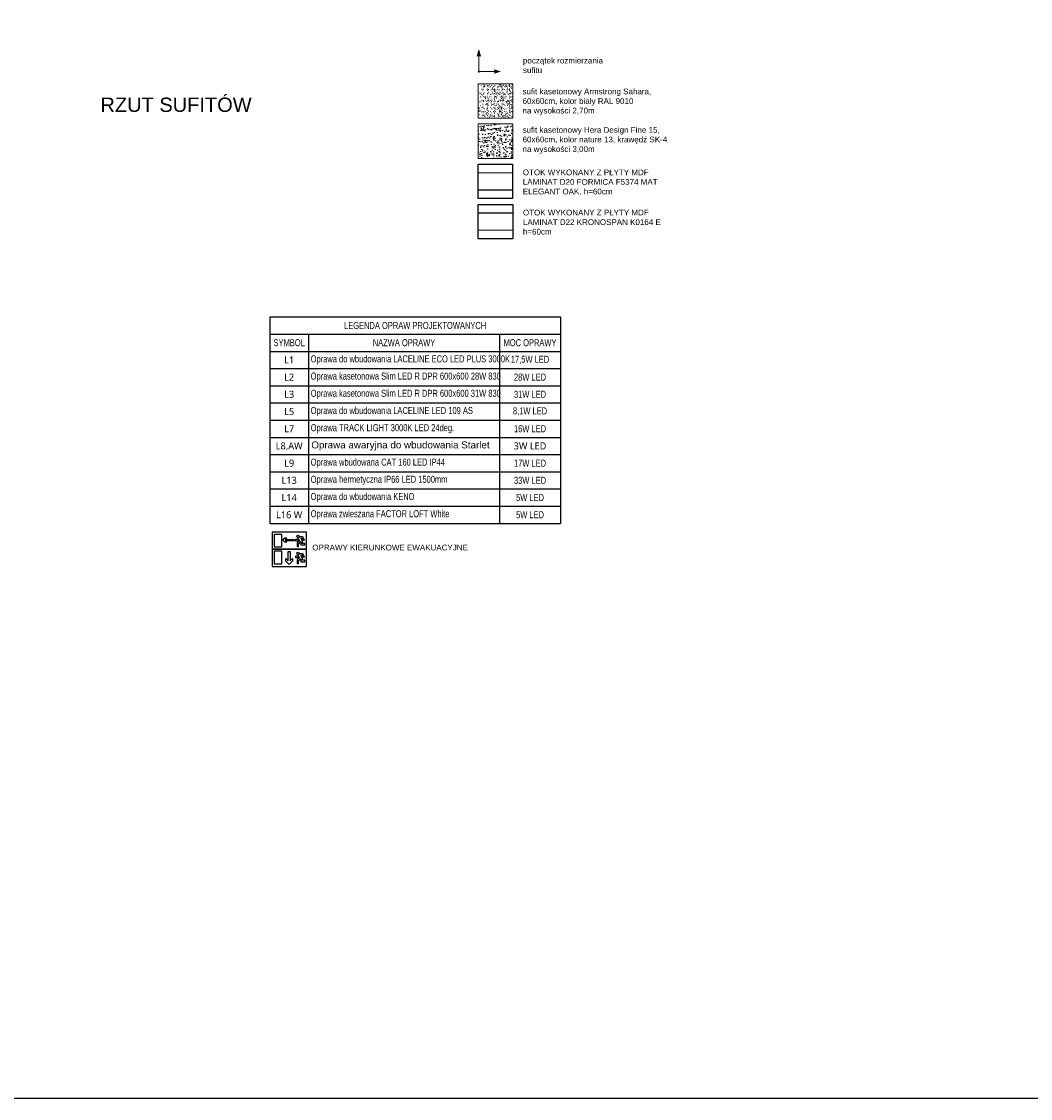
# Model space of a CAD drawing. Header units: centimetres. Extents: x 4120 to 19220, y -7417 to 180.
# Tile 156 of 223: x 15145 to 16905, y -7417 to -5539. Entities that reach past the tile are written whole.
import ezdxf

# ---------------------------------------------------------------- set-up
doc = ezdxf.new("R2010")
doc.units = ezdxf.units.CM
doc.linetypes.add('DGN Style 2', pattern=[53.396408, 32.037845, -21.358563])
doc.layers.add('!UWAGI', color=6, linetype='Continuous', plot=False)
for name, color, linetype in [('A_opisy', 7, 'Continuous'), ('EL_Oprawy', 152, 'Continuous'), ('Otok drewniany', 42, 'Continuous')]:
    doc.layers.add(name, color=color, linetype=linetype)
doc.layers.add('Otok szary', color=7, linetype='Continuous', true_color=0x7d7d7d)
doc.layers.add('sufit', color=163, linetype='Continuous', lineweight=18)
doc.styles.add('Arial', font='arial.ttf', dxfattribs={"height": 25})
doc.styles.add('E-L', font='l_10646.ttf', dxfattribs={"height": 15})
doc.styles.add('GENERATED_STYLE_2', font='arial.ttf')
doc.styles.add('SIMPLEX', font='arial.ttf', dxfattribs={"width": 0.7, "height": 8})

# ---------------------------------------------------------------- blocks, each defined once
blk = doc.blocks.new('początek')
h = blk.add_hatch(color=242)
h.dxf.hatch_style = 2
h.paths.add_polyline_path([(0, 37.3), (-2.8, 27), (0, 27.7), (2.8, 27)])
h = blk.add_hatch(color=242)
h.dxf.hatch_style = 2
h.paths.add_polyline_path([(-1.2, 0), (-1.2, -0.1), (-1.2, -0.1), (-1.1, -0.2), (-1.1, -0.2), (-1.1, -0.3), (-1.1, -0.4), (-1.1, -0.4), (-1.1, -0.5), (-1, -0.5), (-1, -0.6), (-1, -0.6), (-0.9, -0.7), (-0.9, -0.7), (-0.9, -0.8), (-0.8, -0.8), (-0.8, -0.9), (-0.7, -0.9), (-0.7, -0.9), (-0.6, -1), (-0.6, -1), (-0.5, -1), (-0.5, -1.1), (-0.4, -1.1), (-0.4, -1.1), (-0.3, -1.1), (-0.2, -1.1), (-0.2, -1.1), (-0.1, -1.2), (-0.1, -1.2), (0, -1.2), (0.1, -1.2), (0.1, -1.2), (0.2, -1.1), (0.2, -1.1), (0.3, -1.1), (0.4, -1.1), (0.4, -1.1), (0.5, -1.1), (0.5, -1), (0.6, -1), (0.6, -1), (0.7, -0.9), (0.7, -0.9), (0.8, -0.9), (0.8, -0.8), (0.9, -0.8), (0.9, -0.7), (0.9, -0.7), (1, -0.6), (1, -0.6), (1, -0.5), (1.1, -0.5), (1.1, -0.4), (1.1, -0.4), (1.1, -0.3), (1.1, -0.2), (1.1, -0.2), (1.2, -0.1), (1.2, -0.1), (1.2, 0), (1.2, 0.1), (1.2, 0.1), (1.1, 0.2), (1.1, 0.2), (1.1, 0.3), (1.1, 0.4), (1.1, 0.4), (1.1, 0.5), (1, 0.5), (1, 0.6), (1, 0.6), (0.9, 0.7), (0.9, 0.7), (0.9, 0.8), (0.8, 0.8), (0.8, 0.9), (0.7, 0.9), (0.7, 0.9), (0.6, 1), (0.6, 1), (0.5, 1), (0.5, 1.1), (0.4, 1.1), (0.4, 1.1), (0.3, 1.1), (0.2, 1.1), (0.2, 1.1), (0.1, 1.2), (0.1, 1.2), (0, 1.2), (-0.1, 1.2), (-0.1, 1.2), (-0.2, 1.1), (-0.2, 1.1), (-0.3, 1.1), (-0.4, 1.1), (-0.4, 1.1), (-0.5, 1.1), (-0.5, 1), (-0.6, 1), (-0.6, 1), (-0.7, 0.9), (-0.7, 0.9), (-0.8, 0.9), (-0.8, 0.8), (-0.9, 0.8), (-0.9, 0.7), (-0.9, 0.7), (-1, 0.6), (-1, 0.6), (-1, 0.5), (-1.1, 0.5), (-1.1, 0.4), (-1.1, 0.4), (-1.1, 0.3), (-1.1, 0.2), (-1.1, 0.2), (-1.2, 0.1), (-1.2, 0.1)])
h = blk.add_hatch(color=242)
h.dxf.hatch_style = 2
h.paths.add_polyline_path([(37.3, 0), (26.9, 2.8), (27.7, 0), (26.9, -2.8)])
at = {"color": 242}
for p, q in [((0, 37.3), (-2.8, 27)), ((-2.8, 27), (0, 27.7)), ((0, 37.3), (2.8, 27)), ((2.8, 26.9), (0, 27.6)), ((0, 27.6), (0, 1.2)), ((1.2, 0), (27.6, 0)), ((37.2, 0), (26.9, 2.8)), ((37.2, 0), (26.9, -2.8)), ((37.2, 0), (37.5, 0))]:
    blk.add_line(p, q, dxfattribs=at)
at = {"color": 242, "linetype": 'ByBlock'}
blk.add_lwpolyline([(0, 27.7, 1, 1, 0), (0, 0, 1, 1, 0), (27.6, 0, 1, 1, 0)], format="xyseb", dxfattribs=at)
at = {"color": 242}
blk.add_circle((0, 0), 1.16, dxfattribs=at)
blk = doc.blocks.new('Ewakuacja 2')
at = {"layer": 'EL_Oprawy', "color": 3}
for p, q in [((-41.4, 16), (-37.7, 19.8)), ((-37.7, 19.8), (-34.7, 19.8)), ((-34.7, 19.8), (-37.1, 17)), ((-15.4, 19.7), (-15.4, 17)), ((-6.6, 21.4), (-12.5, 21.4)), ((-10, 19.2), (-7.6, 19.2)), ((-7.3, 14.3), (-10, 19.2)), ((-7.6, 19.2), (-5, 15.1)), ((-3.4, 16.1), (-6.6, 21.4)), ((-37.7, 12.1), (-41.4, 16)), ((-34.7, 12.1), (-37.7, 12.1)), ((-37.1, 17), (-21.4, 17)), ((-37.1, 14.9), (-34.7, 12.1)), ((-21.4, 14.9), (-37.1, 14.9)), ((-21.4, 17), (-21.4, 14.9)), ((-19.5, 17), (-19.5, 14.9)), ((-15.4, 17), (-19.5, 17)), ((-19.5, 14.9), (-13.5, 14.9)), ((-12.1, 14.2), (-16.2, 10.9)), ((-16.2, 10.9), (-16.2, 4.6)), ((-16.2, 4.6), (-13.9, 4.6)), ((-13.9, 9.7), (-9.8, 12.8)), ((-13.9, 4.6), (-13.9, 9.7)), ((-13.5, 16.8), (-12.1, 14.2)), ((-13.5, 14.9), (-13.5, 16.8)), ((-9.8, 12.8), (-9.8, 7.6)), ((-9.8, 7.6), (-3.2, 7.6)), ((-7.3, 10.1), (-7.3, 14.3)), ((-3.2, 10.1), (-7.3, 10.1)), ((-5, 15.1), (-3.4, 16.1)), ((-3.2, 7.6), (-3.2, 10.1))]:
    blk.add_line(p, q, dxfattribs=at)
for points in [[(-60, 0), (0, 0), (0, 30), (-60, 30)], [(-42.9, 25.9), (-56.8, 25.9), (-56.8, 4.1), (-42.9, 4.1)]]:
    blk.add_lwpolyline(points, close=True, dxfattribs=at)
blk.add_circle((-14.9, 22.3), 2.1, dxfattribs=at)
blk.add_arc((-14.9, 22.3), 2.6, 259.4003, 339.1396, dxfattribs=at)
blk = doc.blocks.new('*T882')
at = {"layer": 'A_opisy', "color": 0, "lineweight": -2}
for p, q in [((0, 0), (507.2, 0)), ((0, 0), (0, -360)), ((507.2, 0), (507.2, -360)), ((0, -30), (507.2, -30)), ((67.8, -30), (67.8, -360)), ((400.7, -30), (400.7, -360)), ((0, -60), (507.2, -60)), ((0, -90), (507.2, -90)), ((0, -120), (507.2, -120)), ((0, -150), (507.2, -150)), ((0, -180), (507.2, -180)), ((0, -210), (507.2, -210)), ((0, -240), (507.2, -240)), ((0, -270), (507.2, -270)), ((0, -300), (507.2, -300)), ((0, -330), (507.2, -330)), ((0, -360), (507.2, -360))]:
    blk.add_line(p, q, dxfattribs=at)
at = {"layer": 'A_opisy', "color": 0}
for s, insert, char_height, width, attachment_point, style in [('LEGENDA OPRAW PROJEKTOWANYCH', (253.6, -15), 12.248, 507.142, 5, 'SIMPLEX'), ('NAZWA OPRAWY', (234.2, -45), 12.248, 332.861, 5, 'SIMPLEX'), ('MOC OPRAWY', (454, -45), 12.25, 106.434, 5, 'SIMPLEX'), ('\\C256;SYMBOL', (33.9, -45), 12.248, 67.7, 5, 'SIMPLEX'), (' Oprawa do wbudowania LACELINE ECO LED PLUS 3000K ', (67.8, -75), 12.248, 332.861, 4, 'SIMPLEX'), ('L1', (33.9, -75), 12.25, 67.7, 5, 'E-L'), ('17,5W LED', (454, -75), 12.25, 106.434, 5, 'SIMPLEX'), (' Oprawa kasetonowa Slim LED R DPR 600x600 28W 830', (67.8, -105), 12.248, 332.861, 4, 'SIMPLEX'), ('L2', (33.9, -105), 12.25, 67.7, 5, 'E-L'), ('28W LED', (454, -105), 12.25, 106.434, 5, 'SIMPLEX'), ('L3', (33.9, -135), 12.25, 67.7, 5, 'E-L'), (' Oprawa kasetonowa Slim LED R DPR 600x600 31W 830', (67.8, -135), 12.248, 332.861, 4, 'SIMPLEX'), ('31W LED', (454, -135), 12.25, 106.434, 5, 'SIMPLEX'), (' Oprawa do wbudowania LACELINE LED 109 AS', (67.8, -165), 12.248, 332.861, 4, 'SIMPLEX'), ('L5', (33.9, -165), 12.25, 67.7, 5, 'E-L'), ('8,1W LED', (454, -165), 12.25, 106.434, 5, 'SIMPLEX'), ('L7', (33.9, -195), 12.25, 67.7, 5, 'E-L'), (' Oprawa TRACK LIGHT 3000K LED 24deg.', (67.8, -195), 12.248, 332.861, 4, 'SIMPLEX'), ('16W LED', (454, -195), 12.25, 106.434, 5, 'SIMPLEX'), ('{\\C12;L8.AW}', (33.9, -225), 12.248, 67.7, 5, 'E-L'), ('\\C12;\\fArial|b0|i0; Oprawa awaryjna do wbudowania Starlet', (67.8, -225), 12.248, 332.861, 4, 'E-L'), ('3W LED', (454, -225), 12.25, 106.434, 5, 'E-L'), ('L9', (33.9, -255), 12.25, 67.7, 5, 'E-L'), (' Oprawa wbudowana CAT 160 LED IP44', (67.8, -255), 12.248, 332.861, 4, 'SIMPLEX'), ('17W LED', (454, -255), 12.25, 106.434, 5, 'SIMPLEX'), ('L13', (33.9, -285), 12.25, 67.7, 5, 'E-L'), (' Oprawa hermetyczna IP66 LED 1500mm', (67.8, -285), 12.248, 332.861, 4, 'SIMPLEX'), ('33W LED', (454, -285), 12.25, 106.434, 5, 'SIMPLEX'), ('L14', (33.9, -315), 12.25, 67.7, 5, 'E-L'), (' Oprawa do wbudowania KENO', (67.8, -315), 12.248, 332.861, 4, 'SIMPLEX'), ('5W LED', (454, -315), 12.25, 106.434, 5, 'SIMPLEX'), ('L16 W', (33.9, -345), 12.25, 67.7, 5, 'E-L'), (' Oprawa zwieszana FACTOR LOFT White', (67.8, -345), 12.248, 332.861, 4, 'SIMPLEX'), ('5W LED', (454, -345), 12.25, 106.434, 5, 'SIMPLEX')]:
    blk.add_mtext(s, dxfattribs=dict(at, insert=insert, char_height=char_height, width=width, attachment_point=attachment_point, style=style))
blk = doc.blocks.new('Ewakuacja 1')
at = {"layer": 'EL_Oprawy', "color": 3}
for p, q in [((-32.1, 26.1), (-28.8, 26.1)), ((-32.1, 10), (-32.1, 26.1)), ((-28.8, 26.1), (-28.8, 10)), ((-15.4, 20.4), (-15.4, 17.7)), ((-6.6, 22.1), (-12.5, 22.1)), ((-10, 19.9), (-7.6, 19.9)), ((-7.3, 15), (-10, 19.9)), ((-7.6, 19.9), (-5, 15.8)), ((-3.4, 16.8), (-6.6, 22.1)), ((-36.3, 13.7), (-32.1, 10)), ((-36.3, 9.1), (-36.3, 13.7)), ((-30.5, 3.4), (-36.3, 9.1)), ((-24.6, 9.1), (-30.5, 3.4)), ((-28.8, 10), (-24.6, 13.7)), ((-24.6, 13.7), (-24.6, 9.1)), ((-19.5, 17.7), (-19.5, 15.6)), ((-15.4, 17.7), (-19.5, 17.7)), ((-19.5, 15.6), (-13.5, 15.6)), ((-12.1, 14.9), (-16.2, 11.6)), ((-16.2, 11.6), (-16.2, 5.3)), ((-16.2, 5.3), (-13.9, 5.3)), ((-13.9, 10.4), (-9.8, 13.5)), ((-13.9, 5.3), (-13.9, 10.4)), ((-13.5, 17.5), (-12.1, 14.9)), ((-13.5, 15.6), (-13.5, 17.5)), ((-9.8, 13.5), (-9.8, 8.3)), ((-9.8, 8.3), (-3.2, 8.3)), ((-7.3, 10.8), (-7.3, 15)), ((-3.2, 10.8), (-7.3, 10.8)), ((-5, 15.8), (-3.4, 16.8)), ((-3.2, 8.3), (-3.2, 10.8))]:
    blk.add_line(p, q, dxfattribs=at)
for points in [[(-60, 0), (0, 0), (0, 30), (-60, 30)], [(-42.9, 26.6), (-56.8, 26.6), (-56.8, 4.8), (-42.9, 4.8)]]:
    blk.add_lwpolyline(points, close=True, dxfattribs=at)
blk.add_circle((-14.9, 23), 2.1, dxfattribs=at)
blk.add_arc((-14.9, 23), 2.6, 259.4003, 339.1396, dxfattribs=at)

msp = doc.modelspace()

# ---------------------------------------------------------------- hatches: boundary and pattern name
at = {"layer": 'sufit', "transparency": 33554559}
h = msp.add_hatch(dxfattribs=at)
h.set_pattern_fill('SCREED', color=161, style=0)
h.set_pattern_definition([(0, (3295.443, -558.87), (50.8, 12.7), [-6.35, 0, -19.05, 0]), (0, (3295.443, -558.235), (50.8, 12.7), [-2.54, 0, -8.89, 0, -4.572, 0, -19.05, 0]), (0, (3295.443, -557.6), (50.8, 12.7), [-1.27, 0, -6.35, 0, -6.35, 0, -13.97, 0, -4.572, 0]), (0, (3295.443, -556.965), (50.8, 12.7), [-4.572, 0, -20.32, 0]), (0, (3295.443, -556.33), (50.8, 12.7), [-15.24, 0, -15.24, 0]), (0, (3295.443, -555.695), (50.8, 12.7), [-21.59, 0]), (0, (3295.443, -555.06), (50.8, 12.7), [-6.35, 0, -27.94, 0]), (0, (3295.443, -554.425), (50.8, 12.7), [-8.89, 0, -5.08, 0]), (0, (3295.443, -553.79), (50.8, 12.7), [-12.7, 0]), (0, (3295.443, -552.52), (50.8, 12.7), [-1.778, 0, -19.05, 0, -11.43, 0]), (0, (3295.443, -551.885), (50.8, 12.7), [-2.54, 0, -0.254, 0, -6.35, 0]), (0, (3295.443, -551.25), (50.8, 12.7), [-1.27, 0, -16.51, 0, -19.05, 0]), (0, (3295.443, -550.615), (50.8, 12.7), [-12.7, 0]), (0, (3295.443, -549.98), (50.8, 12.7), [-6.35, 0, -26.67, 0]), (0, (3295.443, -548.71), (50.8, 12.7), [-30.48, 0]), (0, (3295.443, -548.075), (50.8, 12.7), [-6.35, 0, -0.508, 0, -8.89, 0]), (0, (3295.443, -547.44), (50.8, 12.7), [-1.778, 0, -12.7, 0, -5.08, 0, -8.89, 0, -10.16, 0]), (0, (3295.443, -546.805), (50.8, 12.7), [-3.81, 0, -5.08, 0, -12.7, 0, -0.508, 0, -6.35, 0]), (0, (3295.443, -546.17), (50.8, 12.7), [-12.7, 0])])
h.paths.add_polyline_path([(15941.56, -5707.24), (15941.56, -5647.24), (16001.56, -5647.24), (16001.56, -5707.24)])
h = msp.add_hatch(dxfattribs=at)
h.set_pattern_fill('CONCRETE2', color=212, style=0)
h.set_pattern_definition([(50, (3295.443, -558.87), (14.574727, -1.275123), [1.524, -16.764]), (355, (3295.443, -558.87), (-2.819427, 15.284544), [1.2192, -13.4112]), (100.4514, (3296.657, -558.976), (11.75531, 14.009411), [1.2952, -14.247208]), (46.1842, (3295.443, -554.806), (21.686338, -3.363346), [2.286, -25.146]), (96.6356, (3297.25, -555.086), (18.992346, 19.794075), [1.9428, -21.370808]), (351.1842, (3295.443, -554.806), (18.99233, 19.79409), [1.8288, -20.1168]), (21, (3297.475, -555.822), (12.129151, -8.181216), [1.524, -16.764]), (326, (3297.475, -555.822), (4.944168, 14.735049), [1.2192, -13.4112]), (71.4514, (3298.485, -556.504), (17.073324, 6.55382), [1.2952, -14.247208]), (37.5, (3295.4427, -558.87), (0.2470883, 6.7644031), [0, -13.24864, 0, -13.6144, 0, -13.462]), (7.5, (3295.443, -558.87), (5.345573, 8.014446), [0, -7.76224, 0, -12.94384, 0, -5.1308]), (327.5, (3290.9113, -558.87), (10.847272, -0.458315), [0, -5.08, 0, -15.8496, 0, -21.0312]), (317.5, (3288.879, -558.87), (11.850343, 2.034133), [0, -6.604, 0, -10.52576, 0, -14.9352])])
h.paths.add_polyline_path([(15941.56, -5717.35), (16001.56, -5717.35), (16001.56, -5777.35), (15941.56, -5777.35)])

# ---------------------------------------------------------------- linework, layer by layer
at = {"layer": '!UWAGI'}
msp.add_lwpolyline([(19219.7, -7416.68), (4119.7, -7416.68), (4119.7, 180), (19219.7, 180)], close=True, dxfattribs=at)
at = {"layer": 'Otok drewniany', "linetype": 'DGN Style 2', "lineweight": 30, "ltscale": 0.2, "const_width": 2}
for points in [[(15941.56, -5802.45), (16001.56, -5802.45)], [(15941.56, -5832.45), (16001.56, -5832.45)]]:
    msp.add_lwpolyline(points, dxfattribs=at)
at = {"layer": 'Otok drewniany', "ltscale": 0.5}
msp.add_lwpolyline([(15941.32, -5787.45), (16001.32, -5787.45), (16001.32, -5847.45), (15941.32, -5847.45)], close=True, dxfattribs=at)
at = {"layer": 'Otok szary', "ltscale": 0.5}
msp.add_lwpolyline([(15941.56, -5857.56), (16001.56, -5857.56), (16001.56, -5917.56), (15941.56, -5917.56)], close=True, dxfattribs=at)
at = {"layer": 'Otok szary', "linetype": 'DGN Style 2', "lineweight": 30, "ltscale": 0.2, "const_width": 2}
for points in [[(15941.56, -5872.56), (16001.56, -5872.56)], [(15941.56, -5902.56), (16001.56, -5902.56)]]:
    msp.add_lwpolyline(points, dxfattribs=at)
at = {"layer": 'sufit', "ltscale": 0.5}
for points in [[(15941.56, -5647.24), (16001.56, -5647.24), (16001.56, -5707.24), (15941.56, -5707.24)], [(15941.56, -5717.35), (16001.56, -5717.35), (16001.56, -5777.35), (15941.56, -5777.35)]]:
    msp.add_lwpolyline(points, close=True, dxfattribs=at)

# ---------------------------------------------------------------- block references
msp.add_blockref('*T882', (15577.78, -6053.82))
at = {"layer": 'EL_Oprawy'}
for name, p in [('Ewakuacja 2', (15642.05, -6458.96)), ('Ewakuacja 1', (15642.05, -6488.96))]:
    msp.add_blockref(name, p, dxfattribs=at)
at = {"layer": 'sufit', "color": 242}
msp.add_blockref('początek', (15942.45, -5626), dxfattribs=at)

# ---------------------------------------------------------------- texts
at = {"linetype": 'Continuous', "char_height": 10, "attachment_point": 1, "style": 'GENERATED_STYLE_2'}
for s, insert, width in [('początek rozmierzania \\Psufitu', (16019.44, -5601.82), 263.868), ('sufit kasetonowy Armstrong Sahara,\\P60x60cm, kolor biały RAL 9010\\Pna wysokości 2,70m', (16018.78, -5655.65), 263.868), ('sufit kasetonowy Hera Design Fine 15,\\P60x60cm, kolor nature 13, krawędź SK-4\\Pna wysokości 3,00m', (16018.78, -5722.75), 263.868), ('OTOK WYKONANY Z PŁYTY MDF\\PLAMINAT D20 FORMICA F5374 MAT \\PELEGANT OAK, h=60cm', (16019.2, -5796.74), 263.868), ('\\W0.99915;OTOK WYKONANY Z PŁYTY MDF\\PLAMINAT D22 KRONOSPAN K0164 E\\Ph=60cm', (16019.44, -5866.84), 263.868), ('\\W0.99915;OPRAWY KIERUNKOWE EWAKUACYJNE', (15652.02, -6451.02), 340.4678)]:
    msp.add_mtext(s, dxfattribs=dict(at, insert=insert, width=width))
at = {"layer": 'A_opisy', "lineweight": 0, "style": 'Arial'}
msp.add_text('RZUT SUFITÓW', height=25, dxfattribs=at).set_placement((15282.46, -5696.31))

doc.saveas('drawing.dxf')
